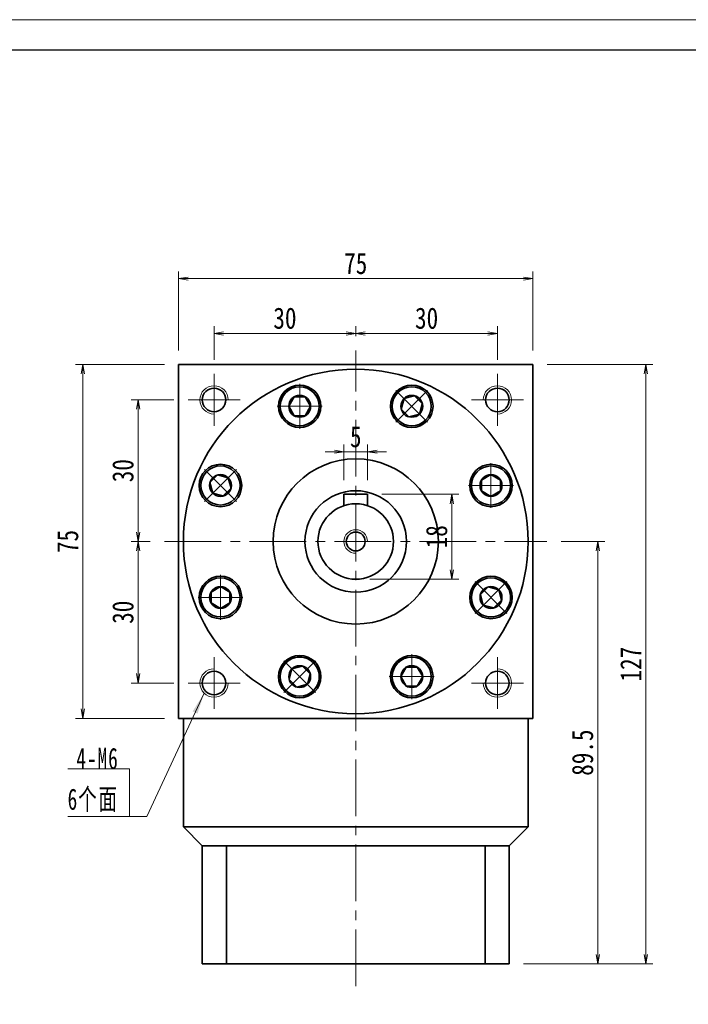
# Model space of a CAD drawing. Header units: millimetres. Extents: x -3 to 561, y 0 to 385.
# Tile 3 of 3: x 278 to 419, y 176 to 385. Entities that reach past the tile are written whole.
import ezdxf

# ---------------------------------------------------------------- set-up
doc = ezdxf.new("R2010")
doc.units = ezdxf.units.MM
doc.linetypes.add('点画线', pattern=[18, 12, -2, 2, -2])
for name, color, linetype, lineweight in [('中心线层', 1, '点画线', 18), ('图框_外框线', 7, 'Continuous', 18), ('尺寸线层', 3, 'Continuous', 18), ('粗实线层', 7, 'Continuous', 35)]:
    doc.layers.add(name, color=color, linetype=linetype, lineweight=lineweight)
doc.styles.add('宋体', font='txt', dxfattribs={"width": 0.8})
doc.styles.add('标准', font='txt', dxfattribs={"width": 0.667})
doc.dimstyles.new('A水平标注$0', dxfattribs={"dimtxt": 3.5, "dimasz": 2, "dimexe": 1.5, "dimexo": 3, "dimgap": 1.1, "dimtad": 1, "dimtoh": 1, "dimdec": 4, "dimdsep": 46, "dimtxsty": '宋体', "dimblk": 'OPEN', "dimcen": 3, "dimclrd": 3, "dimclre": 3, "dimclrt": 6, "dimadec": 0, "dimazin": 0, "dimtm": 1e-09, "dimtfac": 1, "dimtdec": 4, "dimtix": 1, "dimtmove": 0, "dimatfit": 3, "dimldrblk": 'OPEN', "dimfxl": 0, "dimlwd": 13, "dimlwe": 13, "dimarcsym": 0})

# ---------------------------------------------------------------- blocks, each defined once
blk = doc.blocks.new('_Open')
at = {"color": 0, "linetype": 'ByBlock', "lineweight": -2}
for p, q in [((-1, 0.17), (0, 0)), ((-1, -0.17), (0, 0)), ((0, 0), (-1, 0))]:
    blk.add_line(p, q, dxfattribs=at)
blk = doc.blocks.new('*D20')
at = {"layer": 'Defpoints', "color": 0}
for p in [(318.7, 318.48), (348.7, 314.89), (318.7, 309.89)]:
    blk.add_point(p, dxfattribs=at)
at = {"layer": '尺寸线层', "color": 3, "lineweight": 13}
for p, q in [((318.7, 312.89), (318.7, 319.98)), ((348.7, 317.89), (348.7, 319.98)), ((346.7, 318.48), (320.7, 318.48))]:
    blk.add_line(p, q, dxfattribs=at)
at = {"layer": '尺寸线层', "color": 3, "lineweight": 13, "xscale": 2, "yscale": 2, "zscale": 2, "rotation": 180}
blk.add_blockref('_Open', (318.7, 318.48), dxfattribs=at)
at = {"layer": '尺寸线层', "color": 3, "lineweight": 13, "xscale": 2, "yscale": 2, "zscale": 2}
blk.add_blockref('_Open', (348.7, 318.48), dxfattribs=at)
at = {"layer": '尺寸线层', "color": 6, "insert": (333.7, 321.68), "char_height": 4.5, "attachment_point": 5, "style": '宋体'}
blk.add_mtext('30', dxfattribs=at)
blk = doc.blocks.new('*D21')
at = {"layer": 'Defpoints', "color": 0}
for p in [(378.7, 318.48), (348.7, 314.89), (378.7, 309.89)]:
    blk.add_point(p, dxfattribs=at)
at = {"layer": '尺寸线层', "color": 3, "lineweight": 13}
for p, q in [((348.7, 317.89), (348.7, 319.98)), ((378.7, 312.89), (378.7, 319.98)), ((350.7, 318.48), (376.7, 318.48))]:
    blk.add_line(p, q, dxfattribs=at)
at = {"layer": '尺寸线层', "color": 3, "lineweight": 13, "xscale": 2, "yscale": 2, "zscale": 2, "rotation": 180}
blk.add_blockref('_Open', (348.7, 318.48), dxfattribs=at)
at = {"layer": '尺寸线层', "color": 3, "lineweight": 13, "xscale": 2, "yscale": 2, "zscale": 2}
blk.add_blockref('_Open', (378.7, 318.48), dxfattribs=at)
at = {"layer": '尺寸线层', "color": 6, "insert": (363.7, 321.68), "char_height": 4.5, "attachment_point": 5, "style": '宋体'}
blk.add_mtext('30', dxfattribs=at)
blk = doc.blocks.new('*D22')
at = {"layer": 'Defpoints', "color": 0}
for p in [(311.2, 330.09), (311.2, 311.89), (386.2, 311.89)]:
    blk.add_point(p, dxfattribs=at)
at = {"layer": '尺寸线层', "color": 3, "lineweight": 13}
for p, q in [((311.2, 314.89), (311.2, 331.59)), ((384.2, 330.09), (313.2, 330.09)), ((386.2, 314.89), (386.2, 331.59))]:
    blk.add_line(p, q, dxfattribs=at)
at = {"layer": '尺寸线层', "color": 3, "lineweight": 13, "xscale": 2, "yscale": 2, "zscale": 2, "rotation": 180}
blk.add_blockref('_Open', (311.2, 330.09), dxfattribs=at)
at = {"layer": '尺寸线层', "color": 3, "lineweight": 13, "xscale": 2, "yscale": 2, "zscale": 2}
blk.add_blockref('_Open', (386.2, 330.09), dxfattribs=at)
at = {"layer": '尺寸线层', "color": 6, "insert": (348.7, 333.27), "char_height": 4.5, "attachment_point": 5, "style": '宋体'}
blk.add_mtext('75', dxfattribs=at)
blk = doc.blocks.new('*D23')
at = {"layer": 'Defpoints', "color": 0}
for p in [(311.2, 311.89), (290.89, 236.89), (311.2, 236.89)]:
    blk.add_point(p, dxfattribs=at)
at = {"layer": '尺寸线层', "color": 3, "lineweight": 13}
for p, q in [((308.2, 311.89), (289.39, 311.89)), ((290.89, 309.89), (290.89, 238.89)), ((308.2, 236.89), (289.39, 236.89))]:
    blk.add_line(p, q, dxfattribs=at)
at = {"layer": '尺寸线层', "color": 3, "lineweight": 13, "xscale": 2, "yscale": 2, "zscale": 2}
for p, rotation in [((290.89, 311.89), 90), ((290.89, 236.89), 270)]:
    blk.add_blockref('_Open', p, dxfattribs=dict(at, rotation=rotation))
at = {"layer": '尺寸线层', "color": 6, "insert": (287.72, 274.39), "char_height": 4.5, "attachment_point": 5, "rotation": 90, "style": '宋体'}
blk.add_mtext('75', dxfattribs=at)
blk = doc.blocks.new('*D24')
at = {"layer": 'Defpoints', "color": 0}
for p in [(313.2, 304.39), (302.62, 274.39), (308.2, 274.39)]:
    blk.add_point(p, dxfattribs=at)
at = {"layer": '尺寸线层', "color": 3, "lineweight": 13}
for p, q in [((310.2, 304.39), (301.12, 304.39)), ((302.62, 302.39), (302.62, 276.39)), ((305.2, 274.39), (301.12, 274.39))]:
    blk.add_line(p, q, dxfattribs=at)
at = {"layer": '尺寸线层', "color": 3, "lineweight": 13, "xscale": 2, "yscale": 2, "zscale": 2}
for p, rotation in [((302.62, 304.39), 90), ((302.62, 274.39), 270)]:
    blk.add_blockref('_Open', p, dxfattribs=dict(at, rotation=rotation))
at = {"layer": '尺寸线层', "color": 6, "insert": (299.42, 289.39), "char_height": 4.5, "attachment_point": 5, "rotation": 90, "style": '宋体'}
blk.add_mtext('30', dxfattribs=at)
blk = doc.blocks.new('*D25')
at = {"layer": 'Defpoints', "color": 0}
for p in [(308.2, 274.39), (302.62, 244.39), (313.2, 244.39)]:
    blk.add_point(p, dxfattribs=at)
at = {"layer": '尺寸线层', "color": 3, "lineweight": 13}
for p, q in [((305.2, 274.39), (301.12, 274.39)), ((302.62, 272.39), (302.62, 246.39)), ((310.2, 244.39), (301.12, 244.39))]:
    blk.add_line(p, q, dxfattribs=at)
at = {"layer": '尺寸线层', "color": 3, "lineweight": 13, "xscale": 2, "yscale": 2, "zscale": 2}
for p, rotation in [((302.62, 274.39), 90), ((302.62, 244.39), 270)]:
    blk.add_blockref('_Open', p, dxfattribs=dict(at, rotation=rotation))
at = {"layer": '尺寸线层', "color": 6, "insert": (299.42, 259.39), "char_height": 4.5, "attachment_point": 5, "rotation": 90, "style": '宋体'}
blk.add_mtext('30', dxfattribs=at)
blk = doc.blocks.new('*X5')
at = {"layer": '尺寸线层', "linetype": 'Continuous'}
blk.add_hatch(color=0, dxfattribs=at).paths.add_polyline_path([(15.81, 26.08), (14.42, 21.77), (13.4, 22.24)], flags=0)
at = {"layer": '尺寸线层', "color": 0, "linetype": 'Continuous'}
blk.add_line((15.81, 26.08), (3.67, 0), dxfattribs=at)
at = {"layer": '尺寸线层', "color": 0}
for p, q in [((0, 10.09), (-13.03, 10.09)), ((0, 0), (0, 10.09)), ((0, 0), (-13.03, 0)), ((3.67, 0), (0, 0))]:
    blk.add_line(p, q, dxfattribs=at)
at = {"layer": '尺寸线层', "color": 0, "insert": (-2.25, 0.9), "char_height": 4.5, "width": 20.0078, "attachment_point": 9, "line_spacing_factor": 1.15057, "style": '标准'}
blk.add_mtext('\\T1.1;4-M6\\P6个面', dxfattribs=at)
blk = doc.blocks.new('*X6')
at = {"layer": '中心线层', "linetype": '点画线', "lineweight": 18}
for p, q in [((0, -4.76), (0, 4.76)), ((-4.76, 0), (4.76, 0))]:
    blk.add_line(p, q, dxfattribs=at)
at = {"layer": '粗实线层'}
for p, q in [((-2.31, 0), (-1.15, 2)), ((-2.31, 0), (-1.15, -2)), ((-1.15, 2), (1.15, 2)), ((2.31, 0), (1.15, 2)), ((2.31, 0), (1.15, 2)), ((2.31, 0), (1.15, -2)), ((-1.15, -2), (1.15, -2))]:
    blk.add_line(p, q, dxfattribs=at)
blk.add_circle((0, 0), 2.31, dxfattribs=at)
for start, end in [(0, 180), (180, 360)]:
    blk.add_arc((0, 0), 4.14, start, end, dxfattribs=at)
blk = doc.blocks.new('*D26')
at = {"layer": 'Defpoints', "color": 0}
for p in [(389.2, 274.39), (381.2, 184.89), (399.95, 184.89)]:
    blk.add_point(p, dxfattribs=at)
at = {"layer": '尺寸线层', "color": 3, "lineweight": 13}
for p, q in [((392.2, 274.39), (401.45, 274.39)), ((399.95, 272.39), (399.95, 186.89)), ((384.2, 184.89), (401.45, 184.89))]:
    blk.add_line(p, q, dxfattribs=at)
at = {"layer": '尺寸线层', "color": 3, "lineweight": 13, "xscale": 2, "yscale": 2, "zscale": 2}
for p, rotation in [((399.95, 274.39), 90), ((399.95, 184.89), 270)]:
    blk.add_blockref('_Open', p, dxfattribs=dict(at, rotation=rotation))
at = {"layer": '尺寸线层', "color": 6, "insert": (396.75, 229.64), "char_height": 4.5, "attachment_point": 5, "rotation": 90, "style": '宋体'}
blk.add_mtext('89.5', dxfattribs=at)
blk = doc.blocks.new('*D27')
at = {"layer": 'Defpoints', "color": 0}
for p in [(386.2, 311.89), (381.2, 184.89), (410.14, 184.89)]:
    blk.add_point(p, dxfattribs=at)
at = {"layer": '尺寸线层', "color": 3, "lineweight": 13}
for p, q in [((389.2, 311.89), (411.64, 311.89)), ((410.14, 309.89), (410.14, 186.89)), ((384.2, 184.89), (411.64, 184.89))]:
    blk.add_line(p, q, dxfattribs=at)
at = {"layer": '尺寸线层', "color": 3, "lineweight": 13, "xscale": 2, "yscale": 2, "zscale": 2}
for p, rotation in [((410.14, 311.89), 90), ((410.14, 184.89), 270)]:
    blk.add_blockref('_Open', p, dxfattribs=dict(at, rotation=rotation))
at = {"layer": '尺寸线层', "color": 6, "insert": (406.95, 248.39), "char_height": 4.5, "attachment_point": 5, "rotation": 90, "style": '宋体'}
blk.add_mtext('127', dxfattribs=at)
blk = doc.blocks.new('*D28')
at = {"layer": 'Defpoints', "color": 0}
for p in [(351.2, 284.39), (348.7, 266.39), (369.04, 266.39)]:
    blk.add_point(p, dxfattribs=at)
at = {"layer": '尺寸线层', "color": 3, "lineweight": 13}
for p, q in [((354.2, 284.39), (370.54, 284.39)), ((369.04, 282.39), (369.04, 268.39)), ((351.7, 266.39), (370.54, 266.39))]:
    blk.add_line(p, q, dxfattribs=at)
at = {"layer": '尺寸线层', "color": 3, "lineweight": 13, "xscale": 2, "yscale": 2, "zscale": 2}
for p, rotation in [((369.04, 284.39), 90), ((369.04, 266.39), 270)]:
    blk.add_blockref('_Open', p, dxfattribs=dict(at, rotation=rotation))
at = {"layer": '尺寸线层', "color": 6, "insert": (365.84, 275.39), "char_height": 4.5, "attachment_point": 5, "rotation": 90, "style": '宋体'}
blk.add_mtext('18', dxfattribs=at)
blk = doc.blocks.new('*D29')
at = {"layer": 'Defpoints', "color": 0}
for p in [(346.2, 293.41), (346.2, 284.39), (351.2, 284.39)]:
    blk.add_point(p, dxfattribs=at)
at = {"layer": '尺寸线层', "color": 3, "lineweight": 13}
for p, q in [((346.2, 287.39), (346.2, 294.91)), ((351.2, 287.39), (351.2, 294.91)), ((344.2, 293.41), (342.2, 293.41)), ((351.2, 293.41), (346.2, 293.41)), ((353.2, 293.41), (355.2, 293.41))]:
    blk.add_line(p, q, dxfattribs=at)
at = {"layer": '尺寸线层', "color": 3, "lineweight": 13, "xscale": 2, "yscale": 2, "zscale": 2}
blk.add_blockref('_Open', (346.2, 293.41), dxfattribs=at)
at = {"layer": '尺寸线层', "color": 3, "lineweight": 13, "xscale": 2, "yscale": 2, "zscale": 2, "rotation": 180}
blk.add_blockref('_Open', (351.2, 293.41), dxfattribs=at)
at = {"layer": '尺寸线层', "color": 6, "insert": (348.7, 296.58), "char_height": 4.5, "attachment_point": 5, "style": '宋体'}
blk.add_mtext('5', dxfattribs=at)

msp = doc.modelspace()

# ---------------------------------------------------------------- linework, layer by layer
at = {"layer": '中心线层'}
for p, q in [((348.69693, 180.16018), (348.69693, 314.88962)), ((318.69693, 298.88962), (318.69693, 309.88962)), ((378.69693, 309.88962), (378.69693, 298.88962)), ((313.19693, 304.38962), (324.19693, 304.38962)), ((373.19693, 304.38962), (384.19693, 304.38962)), ((308.19693, 274.38962), (389.19693, 274.38962)), ((318.69693, 238.88962), (318.69693, 249.88962)), ((378.69693, 249.88962), (378.69693, 238.88962)), ((324.19693, 244.38962), (313.19693, 244.38962)), ((384.19693, 244.38962), (373.19693, 244.38962))]:
    msp.add_line(p, q, dxfattribs=at)
at = {"layer": '粗实线层'}
for p, q in [((311.19693, 311.88962), (386.19693, 311.88962)), ((311.19693, 310.98962), (311.19693, 311.88962)), ((311.19693, 311.88962), (311.19693, 236.88962)), ((386.19693, 311.88962), (386.19693, 236.88962)), ((351.19693, 284.38962), (346.19693, 284.38962)), ((346.19693, 284.38962), (346.19693, 281.98896)), ((351.19693, 284.38962), (351.19693, 281.98896)), ((311.19693, 236.88962), (386.19693, 236.88962)), ((312.19693, 213.88962), (312.19693, 236.88962)), ((385.19693, 213.88962), (385.19693, 236.88962)), ((312.19693, 213.88962), (385.19693, 213.88962)), ((316.19693, 209.88962), (312.19693, 213.88962)), ((381.19693, 209.88962), (385.19693, 213.88962)), ((316.19693, 209.88962), (316.19693, 184.88962)), ((381.19693, 209.88962), (316.19693, 209.88962)), ((321.3108, 184.88962), (321.3108, 209.88962)), ((376.08305, 184.88962), (376.08305, 209.88962)), ((381.19693, 184.88962), (381.19693, 209.88962)), ((316.19693, 184.88962), (381.19693, 184.88962))]:
    msp.add_line(p, q, dxfattribs=at)
for centre, radius in [((318.69693, 304.38962), 2.5), ((336.83374, 303.02988), 4.5), ((360.56011, 303.02988), 4.5), ((378.69693, 304.38962), 2.5), ((320.05666, 286.2528), 4.5), ((348.69693, 274.38962), 17.5), ((377.33719, 286.2528), 4.5), ((348.69693, 274.38962), 10.75), ((348.69693, 274.38962), 8), ((348.69693, 274.38962), 2), ((320.05666, 262.52643), 4.5), ((377.33719, 262.52643), 4.5), ((336.83374, 245.74935), 4.5), ((360.56011, 245.74935), 4.5), ((318.69693, 244.38962), 2.5), ((378.69693, 244.38962), 2.5)]:
    msp.add_circle(centre, radius, dxfattribs=at)
at = {"layer": '粗实线层', "lineweight": 18}
for centre, radius, start, end in [((318.69693, 304.38962), 3, 360, 270), ((378.69693, 304.38962), 3, 270, 180), ((348.69693, 274.38962), 2.5, 0, 270), ((318.69693, 244.38962), 3, 90, 360), ((378.69693, 244.38962), 3, 180, 90)]:
    msp.add_arc(centre, radius, start, end, dxfattribs=at)

# ---------------------------------------------------------------- block references
at = {"layer": '尺寸线层'}
msp.add_blockref('*X5', (300.76775, 216.14335), dxfattribs=at)

# ---------------------------------------------------------------- dimensions: what is measured, and where the dimension line sits
for base, p1, p2, picture, middle in [((311.19693, 330.09215), (386.19693, 311.88962), (311.19693, 311.88962), '*D22', (348.69693, 333.26674)), ((318.69693, 318.48224), (348.69693, 314.88962), (318.69693, 309.88962), '*D20', (333.69693, 321.68196)), ((378.69693, 318.48224), (348.69693, 314.88962), (378.69693, 309.88962), '*D21', (363.69693, 321.68196)), ((346.19693, 293.40784), (351.19693, 284.38962), (346.19693, 284.38962), '*D29', (348.69693, 296.58242))]:
    dim = msp.add_linear_dim(base=base, p1=p1, p2=p2, dimstyle='A水平标注$0', override={"dimtxt": 4.5, "dimgap": 1, "dimblk": 'Open', "dimtfill": 1, "dimtfillclr": 256}, dxfattribs=at)
    dim.commit()
    dim.dimension.update_dxf_attribs({"geometry": picture, "text_midpoint": middle})
for base, p1, p2, picture, middle in [((290.89045, 236.88962), (311.19693, 311.88962), (311.19693, 236.88962), '*D23', (287.71587, 274.38962)), ((302.62454, 274.38962), (313.19693, 304.38962), (308.19693, 274.38962), '*D24', (299.42482, 289.38962)), ((369.03836, 266.38962), (351.19693, 284.38962), (348.69693, 266.38962), '*D28', (365.83864, 275.38962)), ((302.62454, 244.38962), (308.19693, 274.38962), (313.19693, 244.38962), '*D25', (299.42482, 259.38962))]:
    dim = msp.add_linear_dim(base=base, p1=p1, p2=p2, angle=270, dimstyle='A水平标注$0', override={"dimtxt": 4.5, "dimgap": 1, "dimblk": 'Open', "dimtfill": 1, "dimtfillclr": 256}, dxfattribs=at)
    dim.commit()
    dim.dimension.update_dxf_attribs({"geometry": picture, "text_midpoint": middle})

# ---------------------------------------------------------------- next in the draw order: wipeouts: each hides what was drawn before it
for points in [[(340.97374, 303.02988), (340.97367, 303.05414), (340.97345, 303.07841), (340.9731, 303.10267), (340.9726, 303.12692), (340.97196, 303.15118), (340.97118, 303.17543), (340.97026, 303.19968), (340.96919, 303.22392), (340.96798, 303.24815), (340.96663, 303.27237), (340.96514, 303.29659), (340.9635, 303.3208), (340.96173, 303.345), (340.95981, 303.36918), (340.95775, 303.39336), (340.95555, 303.41752), (340.95321, 303.44167), (340.95072, 303.46581), (340.9481, 303.48993), (340.94533, 303.51403), (340.94242, 303.53812), (340.93937, 303.56219), (340.93618, 303.58625), (340.93285, 303.61028), (340.92938, 303.63429), (340.92577, 303.65828), (340.92202, 303.68226), (340.91812, 303.7062), (340.91409, 303.73013), (340.90991, 303.75403), (340.90991, 303.75403), (340.87185, 303.94272), (340.82505, 304.12943), (340.76963, 304.31377), (340.7057, 304.49533), (340.63339, 304.67373), (340.55288, 304.84857), (340.46432, 305.01948), (340.36791, 305.18608), (340.26387, 305.34803), (340.15241, 305.50497), (340.03377, 305.65655), (339.90822, 305.80246), (339.77602, 305.94237), (339.63746, 306.07599), (339.49284, 306.20302), (339.34247, 306.32319), (339.18668, 306.43624), (339.0258, 306.54193), (338.86018, 306.64003), (338.69018, 306.73032), (338.51617, 306.81261), (338.33852, 306.88672), (338.15762, 306.9525), (337.97385, 307.0098), (337.78762, 307.05849), (337.59933, 307.09848), (337.40939, 307.12967), (337.2182, 307.15199), (337.02618, 307.16541), (336.83374, 307.16988), (336.83374, 307.16988), (336.6413, 307.16541), (336.44928, 307.15199), (336.25809, 307.12967), (336.06814, 307.09848), (335.87985, 307.05849), (335.69362, 307.0098), (335.50986, 306.9525), (335.32896, 306.88672), (335.15131, 306.81261), (334.9773, 306.73032), (334.8073, 306.64003), (334.64168, 306.54193), (334.4808, 306.43624), (334.32501, 306.32319), (334.17464, 306.20302), (334.03002, 306.07599), (333.89146, 305.94237), (333.75926, 305.80246), (333.63371, 305.65655), (333.51507, 305.50497), (333.40361, 305.34803), (333.29956, 305.18608), (333.20316, 305.01948), (333.1146, 304.84857), (333.03409, 304.67373), (332.96178, 304.49533), (332.89785, 304.31377), (332.84243, 304.12943), (332.79563, 303.94272), (332.75756, 303.75403), (332.75756, 303.75403), (332.75339, 303.73013), (332.74936, 303.7062), (332.74546, 303.68226), (332.74171, 303.65828), (332.7381, 303.63429), (332.73462, 303.61028), (332.73129, 303.58625), (332.7281, 303.56219), (332.72505, 303.53812), (332.72215, 303.51403), (332.71938, 303.48993), (332.71675, 303.46581), (332.71427, 303.44167), (332.71193, 303.41752), (332.70973, 303.39336), (332.70767, 303.36918), (332.70575, 303.345), (332.70397, 303.3208), (332.70234, 303.29659), (332.70085, 303.27237), (332.6995, 303.24815), (332.69829, 303.22392), (332.69722, 303.19968), (332.6963, 303.17543), (332.69552, 303.15118), (332.69488, 303.12692), (332.69438, 303.10267), (332.69402, 303.07841), (332.69381, 303.05414), (332.69374, 303.02988), (332.69374, 303.02988), (332.69941, 302.81321), (332.71642, 302.59713), (332.74471, 302.38224), (332.78421, 302.16913), (332.83481, 301.95837), (332.89637, 301.75055), (332.96872, 301.54624), (333.05166, 301.34599), (333.14497, 301.15036), (333.24839, 300.95988), (333.36164, 300.77508), (333.48441, 300.59645), (333.61635, 300.42449), (333.75712, 300.25968), (333.90632, 300.10246), (334.06354, 299.95326), (334.22835, 299.8125), (334.40031, 299.68055), (334.57893, 299.55779), (334.76374, 299.44454), (334.95422, 299.34111), (335.14985, 299.2478), (335.3501, 299.16486), (335.55441, 299.09251), (335.76223, 299.03095), (335.97298, 298.98035), (336.1861, 298.94085), (336.40099, 298.91256), (336.61707, 298.89555), (336.83374, 298.88988), (336.83374, 298.88988), (337.05041, 298.89555), (337.26649, 298.91256), (337.48138, 298.94085), (337.69449, 298.98035), (337.90525, 299.03095), (338.11307, 299.09251), (338.31738, 299.16486), (338.51763, 299.2478), (338.71326, 299.34111), (338.90374, 299.44454), (339.08854, 299.55779), (339.26717, 299.68055), (339.43913, 299.8125), (339.60394, 299.95326), (339.76116, 300.10246), (339.91036, 300.25968), (340.05112, 300.42449), (340.18307, 300.59645), (340.30584, 300.77508), (340.41908, 300.95988), (340.52251, 301.15036), (340.61582, 301.34599), (340.69876, 301.54624), (340.77111, 301.75055), (340.83267, 301.95837), (340.88327, 302.16913), (340.92277, 302.38224), (340.95106, 302.59713), (340.96807, 302.81321)], [(363.48753, 300.10246), (363.50464, 300.11967), (363.52165, 300.13697), (363.53855, 300.15438), (363.55535, 300.17188), (363.57205, 300.18949), (363.58864, 300.20719), (363.60513, 300.22499), (363.62152, 300.24288), (363.6378, 300.26087), (363.65398, 300.27895), (363.67005, 300.29713), (363.68601, 300.31541), (363.70186, 300.33377), (363.71761, 300.35223), (363.73325, 300.37078), (363.74878, 300.38942), (363.7642, 300.40816), (363.77951, 300.42698), (363.79471, 300.44589), (363.80979, 300.46489), (363.82477, 300.48398), (363.83964, 300.50316), (363.85439, 300.52242), (363.86903, 300.54177), (363.88355, 300.56121), (363.89796, 300.58073), (363.91226, 300.60033), (363.92644, 300.62002), (363.94051, 300.63979), (363.95445, 300.65964), (363.95445, 300.65964), (364.06096, 300.81998), (364.1599, 300.9851), (364.25105, 301.15463), (364.33423, 301.32823), (364.40925, 301.5055), (364.47594, 301.68606), (364.53418, 301.86953), (364.58382, 302.05551), (364.62476, 302.24359), (364.65691, 302.43338), (364.68021, 302.62445), (364.6946, 302.8164), (364.70006, 303.00881), (364.69656, 303.20127), (364.68412, 303.39336), (364.66277, 303.58466), (364.63255, 303.77476), (364.59352, 303.96326), (364.54578, 304.14973), (364.48942, 304.33378), (364.42456, 304.51502), (364.35135, 304.69304), (364.26995, 304.86747), (364.18052, 305.03792), (364.08327, 305.20404), (363.9784, 305.36545), (363.86614, 305.52182), (363.74674, 305.6728), (363.62044, 305.81807), (363.48753, 305.9573), (363.48753, 305.9573), (363.3483, 306.09021), (363.20303, 306.21651), (363.05205, 306.33591), (362.89569, 306.44817), (362.73427, 306.55304), (362.56816, 306.65029), (362.3977, 306.73972), (362.22327, 306.82112), (362.04525, 306.89433), (361.86401, 306.95919), (361.67996, 307.01555), (361.49349, 307.06329), (361.30499, 307.10232), (361.11489, 307.13254), (360.92359, 307.15389), (360.7315, 307.16633), (360.53905, 307.16983), (360.34663, 307.16437), (360.15468, 307.14998), (359.96361, 307.12668), (359.77382, 307.09453), (359.58574, 307.05359), (359.39976, 307.00395), (359.21629, 306.94571), (359.03573, 306.87902), (358.85846, 306.804), (358.68487, 306.72082), (358.51533, 306.62967), (358.35021, 306.53073), (358.18987, 306.42422), (358.18987, 306.42422), (358.17002, 306.41027), (358.15025, 306.39621), (358.13056, 306.38203), (358.11096, 306.36773), (358.09144, 306.35332), (358.072, 306.3388), (358.05265, 306.32416), (358.03339, 306.30941), (358.01421, 306.29454), (357.99512, 306.27956), (357.97612, 306.26448), (357.95721, 306.24928), (357.93839, 306.23397), (357.91965, 306.21855), (357.90101, 306.20302), (357.88246, 306.18738), (357.864, 306.17163), (357.84564, 306.15578), (357.82736, 306.13981), (357.80918, 306.12375), (357.7911, 306.10757), (357.77311, 306.09129), (357.75522, 306.0749), (357.73742, 306.05841), (357.71972, 306.04182), (357.70211, 306.02512), (357.68461, 306.00832), (357.6672, 305.99141), (357.6499, 305.97441), (357.63269, 305.9573), (357.63269, 305.9573), (357.48349, 305.80008), (357.34273, 305.63527), (357.21078, 305.46331), (357.08802, 305.28469), (356.97477, 305.09988), (356.87134, 304.9094), (356.77803, 304.71377), (356.69509, 304.51352), (356.62274, 304.30921), (356.56118, 304.10139), (356.51058, 303.89064), (356.47108, 303.67752), (356.44279, 303.46263), (356.42579, 303.24655), (356.42011, 303.02988), (356.42579, 302.81321), (356.44279, 302.59713), (356.47108, 302.38224), (356.51058, 302.16913), (356.56118, 301.95837), (356.62274, 301.75055), (356.69509, 301.54624), (356.77803, 301.34599), (356.87134, 301.15036), (356.97477, 300.95988), (357.08802, 300.77508), (357.21078, 300.59645), (357.34273, 300.42449), (357.48349, 300.25968), (357.63269, 300.10246), (357.63269, 300.10246), (357.78991, 299.95326), (357.95473, 299.8125), (358.12668, 299.68055), (358.30531, 299.55779), (358.49011, 299.44454), (358.68059, 299.34111), (358.87622, 299.2478), (359.07647, 299.16486), (359.28078, 299.09251), (359.4886, 299.03095), (359.69936, 298.98035), (359.91247, 298.94085), (360.12736, 298.91256), (360.34344, 298.89555), (360.56011, 298.88988), (360.77678, 298.89555), (360.99286, 298.91256), (361.20775, 298.94085), (361.42087, 298.98035), (361.63162, 299.03095), (361.83944, 299.09251), (362.04376, 299.16486), (362.244, 299.2478), (362.43963, 299.34111), (362.63011, 299.44454), (362.81492, 299.55779), (362.99354, 299.68055), (363.1655, 299.8125), (363.33031, 299.95326)], [(322.98408, 289.18022), (322.96688, 289.19733), (322.94957, 289.21434), (322.93216, 289.23124), (322.91466, 289.24804), (322.89705, 289.26474), (322.87935, 289.28133), (322.86156, 289.29782), (322.84366, 289.31421), (322.82567, 289.33049), (322.80759, 289.34667), (322.78941, 289.36274), (322.77114, 289.3787), (322.75277, 289.39455), (322.73431, 289.4103), (322.71576, 289.42594), (322.69712, 289.44147), (322.67838, 289.45689), (322.65956, 289.4722), (322.64065, 289.4874), (322.62165, 289.50248), (322.60256, 289.51746), (322.58338, 289.53233), (322.56412, 289.54708), (322.54477, 289.56172), (322.52533, 289.57624), (322.50581, 289.59065), (322.48621, 289.60495), (322.46652, 289.61913), (322.44675, 289.6332), (322.4269, 289.64714), (322.4269, 289.64714), (322.26656, 289.75365), (322.10144, 289.85259), (321.93191, 289.94374), (321.75832, 290.02692), (321.58105, 290.10194), (321.40048, 290.16863), (321.21701, 290.22687), (321.03103, 290.27651), (320.84295, 290.31745), (320.65316, 290.3496), (320.46209, 290.3729), (320.27014, 290.38729), (320.07773, 290.39275), (319.88527, 290.38925), (319.69318, 290.37682), (319.50188, 290.35546), (319.31178, 290.32524), (319.12329, 290.28621), (318.93681, 290.23847), (318.75276, 290.18211), (318.57152, 290.11725), (318.3935, 290.04404), (318.21907, 289.96264), (318.04862, 289.87321), (317.8825, 289.77596), (317.72109, 289.67109), (317.56472, 289.55883), (317.41374, 289.43943), (317.26848, 289.31313), (317.12924, 289.18022), (317.12924, 289.18022), (316.99633, 289.04099), (316.87003, 288.89572), (316.75063, 288.74474), (316.63837, 288.58838), (316.5335, 288.42696), (316.43625, 288.26085), (316.34683, 288.09039), (316.26542, 287.91596), (316.19221, 287.73794), (316.12735, 287.5567), (316.07099, 287.37265), (316.02325, 287.18618), (315.98422, 286.99768), (315.954, 286.80758), (315.93265, 286.61628), (315.92021, 286.42419), (315.91671, 286.23174), (315.92217, 286.03932), (315.93656, 285.84737), (315.95986, 285.6563), (315.99201, 285.46651), (316.03296, 285.27843), (316.0826, 285.09245), (316.14083, 284.90898), (316.20752, 284.72842), (316.28254, 284.55115), (316.36572, 284.37756), (316.45687, 284.20802), (316.55581, 284.0429), (316.66232, 283.88256), (316.66232, 283.88256), (316.67627, 283.86271), (316.69033, 283.84294), (316.70451, 283.82325), (316.71881, 283.80365), (316.73322, 283.78413), (316.74775, 283.76469), (316.76238, 283.74534), (316.77714, 283.72608), (316.792, 283.7069), (316.80698, 283.68781), (316.82207, 283.66881), (316.83726, 283.6499), (316.85257, 283.63108), (316.86799, 283.61234), (316.88352, 283.5937), (316.89916, 283.57515), (316.91491, 283.55669), (316.93076, 283.53833), (316.94673, 283.52005), (316.9628, 283.50187), (316.97897, 283.48379), (316.99525, 283.4658), (317.01164, 283.44791), (317.02813, 283.43011), (317.04472, 283.41241), (317.06142, 283.3948), (317.07822, 283.3773), (317.09513, 283.35989), (317.11213, 283.34259), (317.12924, 283.32538), (317.12924, 283.32538), (317.28646, 283.17618), (317.45127, 283.03542), (317.62323, 282.90347), (317.80185, 282.78071), (317.98666, 282.66746), (318.17714, 282.56404), (318.37277, 282.47072), (318.57302, 282.38778), (318.77733, 282.31543), (318.98515, 282.25387), (319.19591, 282.20327), (319.40902, 282.16377), (319.62391, 282.13548), (319.83999, 282.11848), (320.05666, 282.1128), (320.27333, 282.11848), (320.48941, 282.13548), (320.7043, 282.16377), (320.91741, 282.20327), (321.12817, 282.25387), (321.33599, 282.31543), (321.5403, 282.38778), (321.74055, 282.47072), (321.93618, 282.56404), (322.12666, 282.66746), (322.31147, 282.78071), (322.49009, 282.90347), (322.66205, 283.03542), (322.82686, 283.17618), (322.98408, 283.32538), (322.98408, 283.32538), (323.13328, 283.4826), (323.27404, 283.64742), (323.40599, 283.81937), (323.52876, 283.998), (323.64201, 284.1828), (323.74543, 284.37328), (323.83874, 284.56891), (323.92168, 284.76916), (323.99403, 284.97347), (324.05559, 285.18129), (324.10619, 285.39205), (324.14569, 285.60516), (324.17398, 285.82005), (324.19099, 286.03613), (324.19666, 286.2528), (324.19099, 286.46947), (324.17398, 286.68555), (324.14569, 286.90044), (324.10619, 287.11356), (324.05559, 287.32431), (323.99403, 287.53213), (323.92168, 287.73645), (323.83874, 287.93669), (323.74543, 288.13232), (323.64201, 288.3228), (323.52876, 288.50761), (323.40599, 288.68623), (323.27404, 288.85819), (323.13328, 289.023)], [(377.33719, 282.1128), (377.36145, 282.11287), (377.38572, 282.11309), (377.40998, 282.11344), (377.43423, 282.11394), (377.45849, 282.11458), (377.48274, 282.11536), (377.50699, 282.11629), (377.53122, 282.11735), (377.55546, 282.11856), (377.57968, 282.11991), (377.6039, 282.1214), (377.62811, 282.12304), (377.65231, 282.12481), (377.67649, 282.12673), (377.70067, 282.12879), (377.72483, 282.13099), (377.74898, 282.13333), (377.77312, 282.13582), (377.79724, 282.13844), (377.82134, 282.14121), (377.84543, 282.14412), (377.8695, 282.14717), (377.89355, 282.15036), (377.91759, 282.15369), (377.9416, 282.15716), (377.96559, 282.16077), (377.98957, 282.16453), (378.01351, 282.16842), (378.03744, 282.17245), (378.06134, 282.17663), (378.06134, 282.17663), (378.25003, 282.21469), (378.43674, 282.26149), (378.62108, 282.31691), (378.80264, 282.38085), (378.98104, 282.45315), (379.15588, 282.53367), (379.32679, 282.62222), (379.49339, 282.71863), (379.65534, 282.82267), (379.81228, 282.93413), (379.96386, 283.05277), (380.10977, 283.17832), (380.24968, 283.31052), (380.3833, 283.44908), (380.51033, 283.5937), (380.6305, 283.74407), (380.74355, 283.89986), (380.84924, 284.06074), (380.94734, 284.22636), (381.03763, 284.39636), (381.11992, 284.57037), (381.19403, 284.74802), (381.25981, 284.92892), (381.31711, 285.11269), (381.3658, 285.29892), (381.40579, 285.48721), (381.43697, 285.67715), (381.4593, 285.86834), (381.47272, 286.06036), (381.47719, 286.2528), (381.47719, 286.2528), (381.47272, 286.44524), (381.4593, 286.63726), (381.43697, 286.82845), (381.40579, 287.0184), (381.3658, 287.20669), (381.31711, 287.39292), (381.25981, 287.57668), (381.19403, 287.75758), (381.11992, 287.93523), (381.03763, 288.10924), (380.94734, 288.27924), (380.84924, 288.44486), (380.74355, 288.60574), (380.6305, 288.76153), (380.51033, 288.9119), (380.3833, 289.05652), (380.24968, 289.19508), (380.10977, 289.32728), (379.96386, 289.45283), (379.81228, 289.57147), (379.65534, 289.68293), (379.49339, 289.78698), (379.32679, 289.88338), (379.15588, 289.97194), (378.98104, 290.05246), (378.80264, 290.12476), (378.62108, 290.18869), (378.43674, 290.24412), (378.25003, 290.29091), (378.06134, 290.32898), (378.06134, 290.32898), (378.03744, 290.33315), (378.01351, 290.33719), (377.98957, 290.34108), (377.96559, 290.34483), (377.9416, 290.34844), (377.91759, 290.35192), (377.89355, 290.35525), (377.8695, 290.35844), (377.84543, 290.36149), (377.82134, 290.3644), (377.79724, 290.36716), (377.77312, 290.36979), (377.74898, 290.37227), (377.72483, 290.37461), (377.70067, 290.37682), (377.67649, 290.37887), (377.65231, 290.38079), (377.62811, 290.38257), (377.6039, 290.3842), (377.57968, 290.38569), (377.55546, 290.38704), (377.53122, 290.38825), (377.50699, 290.38932), (377.48274, 290.39024), (377.45849, 290.39102), (377.43423, 290.39166), (377.40998, 290.39216), (377.38572, 290.39252), (377.36145, 290.39273), (377.33719, 290.3928), (377.33719, 290.3928), (377.12052, 290.38713), (376.90444, 290.37012), (376.68955, 290.34183), (376.47644, 290.30233), (376.26568, 290.25174), (376.05786, 290.19018), (375.85355, 290.11783), (375.6533, 290.03488), (375.45767, 289.94157), (375.26719, 289.83815), (375.08239, 289.7249), (374.90376, 289.60213), (374.7318, 289.47019), (374.56699, 289.32942), (374.40977, 289.18022), (374.26057, 289.023), (374.11981, 288.85819), (373.98786, 288.68623), (373.86509, 288.50761), (373.75185, 288.3228), (373.64842, 288.13232), (373.55511, 287.93669), (373.47217, 287.73645), (373.39982, 287.53213), (373.33826, 287.32431), (373.28766, 287.11356), (373.24816, 286.90044), (373.21987, 286.68555), (373.20286, 286.46947), (373.19719, 286.2528), (373.19719, 286.2528), (373.20286, 286.03613), (373.21987, 285.82005), (373.24816, 285.60516), (373.28766, 285.39205), (373.33826, 285.18129), (373.39982, 284.97347), (373.47217, 284.76916), (373.55511, 284.56891), (373.64842, 284.37328), (373.75185, 284.1828), (373.86509, 283.998), (373.98786, 283.81937), (374.11981, 283.64742), (374.26057, 283.4826), (374.40977, 283.32538), (374.56699, 283.17618), (374.7318, 283.03542), (374.90376, 282.90347), (375.08239, 282.78071), (375.26719, 282.66746), (375.45767, 282.56404), (375.6533, 282.47072), (375.85355, 282.38778), (376.05786, 282.31543), (376.26568, 282.25387), (376.47644, 282.20327), (376.68955, 282.16377), (376.90444, 282.13548), (377.12052, 282.11848)], [(320.05666, 266.66643), (320.0324, 266.66636), (320.00813, 266.66614), (319.98387, 266.66579), (319.95962, 266.66529), (319.93536, 266.66465), (319.91111, 266.66387), (319.88687, 266.66295), (319.86263, 266.66188), (319.83839, 266.66067), (319.81417, 266.65932), (319.78995, 266.65783), (319.76574, 266.6562), (319.74154, 266.65442), (319.71736, 266.6525), (319.69318, 266.65044), (319.66902, 266.64824), (319.64487, 266.6459), (319.62073, 266.64341), (319.59661, 266.64079), (319.57251, 266.63802), (319.54842, 266.63511), (319.52435, 266.63206), (319.5003, 266.62887), (319.47626, 266.62554), (319.45225, 266.62207), (319.42826, 266.61846), (319.40429, 266.61471), (319.38034, 266.61081), (319.35641, 266.60678), (319.33251, 266.6026), (319.33251, 266.6026), (319.14382, 266.56454), (318.95711, 266.51774), (318.77277, 266.46232), (318.59121, 266.39839), (318.41281, 266.32608), (318.23797, 266.24557), (318.06706, 266.15701), (317.90046, 266.0606), (317.73851, 265.95656), (317.58158, 265.8451), (317.42999, 265.72646), (317.28408, 265.60091), (317.14417, 265.46871), (317.01056, 265.33015), (316.88352, 265.18553), (316.76335, 265.03516), (316.6503, 264.87937), (316.54461, 264.71849), (316.44652, 264.55287), (316.35622, 264.38287), (316.27393, 264.20886), (316.19982, 264.03121), (316.13404, 263.85031), (316.07674, 263.66654), (316.02805, 263.48031), (315.98806, 263.29202), (315.95688, 263.10208), (315.93455, 262.91089), (315.92113, 262.71887), (315.91666, 262.52643), (315.91666, 262.52643), (315.92113, 262.33399), (315.93455, 262.14197), (315.95688, 261.95078), (315.98806, 261.76083), (316.02805, 261.57254), (316.07674, 261.38632), (316.13404, 261.20255), (316.19982, 261.02165), (316.27393, 260.844), (316.35622, 260.66999), (316.44652, 260.49999), (316.54461, 260.33437), (316.6503, 260.17349), (316.76335, 260.0177), (316.88352, 259.86733), (317.01056, 259.72271), (317.14417, 259.58415), (317.28408, 259.45195), (317.42999, 259.3264), (317.58158, 259.20776), (317.73851, 259.0963), (317.90046, 258.99226), (318.06706, 258.89585), (318.23797, 258.80729), (318.41281, 258.72678), (318.59121, 258.65447), (318.77277, 258.59054), (318.95711, 258.53512), (319.14382, 258.48832), (319.33251, 258.45025), (319.33251, 258.45025), (319.35641, 258.44608), (319.38034, 258.44205), (319.40429, 258.43815), (319.42826, 258.4344), (319.45225, 258.43079), (319.47626, 258.42731), (319.5003, 258.42398), (319.52435, 258.42079), (319.54842, 258.41774), (319.57251, 258.41484), (319.59661, 258.41207), (319.62073, 258.40944), (319.64487, 258.40696), (319.66902, 258.40462), (319.69318, 258.40242), (319.71736, 258.40036), (319.74154, 258.39844), (319.76574, 258.39666), (319.78995, 258.39503), (319.81417, 258.39354), (319.83839, 258.39219), (319.86263, 258.39098), (319.88687, 258.38991), (319.91111, 258.38899), (319.93536, 258.38821), (319.95962, 258.38757), (319.98387, 258.38707), (320.00813, 258.38671), (320.0324, 258.3865), (320.05666, 258.38643), (320.05666, 258.38643), (320.27333, 258.3921), (320.48941, 258.40911), (320.7043, 258.4374), (320.91741, 258.4769), (321.12817, 258.5275), (321.33599, 258.58906), (321.5403, 258.66141), (321.74055, 258.74435), (321.93618, 258.83766), (322.12666, 258.94108), (322.31147, 259.05433), (322.49009, 259.1771), (322.66205, 259.30905), (322.82686, 259.44981), (322.98408, 259.59901), (323.13328, 259.75623), (323.27404, 259.92104), (323.40599, 260.093), (323.52876, 260.27162), (323.64201, 260.45643), (323.74543, 260.64691), (323.83874, 260.84254), (323.92168, 261.04279), (323.99403, 261.2471), (324.05559, 261.45492), (324.10619, 261.66567), (324.14569, 261.87879), (324.17398, 262.09368), (324.19099, 262.30976), (324.19666, 262.52643), (324.19666, 262.52643), (324.19099, 262.7431), (324.17398, 262.95918), (324.14569, 263.17407), (324.10619, 263.38718), (324.05559, 263.59794), (323.99403, 263.80576), (323.92168, 264.01007), (323.83874, 264.21032), (323.74543, 264.40595), (323.64201, 264.59643), (323.52876, 264.78123), (323.40599, 264.95986), (323.27404, 265.13182), (323.13328, 265.29663), (322.98408, 265.45385), (322.82686, 265.60305), (322.66205, 265.74381), (322.49009, 265.87576), (322.31147, 265.99853), (322.12666, 266.11177), (321.93618, 266.2152), (321.74055, 266.30851), (321.5403, 266.39145), (321.33599, 266.4638), (321.12817, 266.52536), (320.91741, 266.57596), (320.7043, 266.61546), (320.48941, 266.64375), (320.27333, 266.66076)], [(374.40977, 259.59901), (374.42698, 259.5819), (374.44428, 259.5649), (374.46169, 259.54799), (374.47919, 259.53119), (374.4968, 259.51449), (374.5145, 259.4979), (374.53229, 259.48141), (374.55019, 259.46502), (374.56818, 259.44874), (374.58626, 259.43257), (374.60444, 259.4165), (374.62272, 259.40053), (374.64108, 259.38468), (374.65954, 259.36893), (374.67809, 259.35329), (374.69673, 259.33776), (374.71547, 259.32234), (374.73429, 259.30703), (374.7532, 259.29183), (374.7722, 259.27675), (374.79129, 259.26177), (374.81047, 259.24691), (374.82973, 259.23215), (374.84908, 259.21751), (374.86852, 259.20299), (374.88804, 259.18858), (374.90764, 259.17428), (374.92733, 259.1601), (374.9471, 259.14604), (374.96695, 259.13209), (374.96695, 259.13209), (375.12729, 259.02558), (375.29241, 258.92664), (375.46194, 258.83549), (375.63554, 258.75231), (375.8128, 258.67729), (375.99337, 258.6106), (376.17684, 258.55237), (376.36282, 258.50272), (376.5509, 258.46178), (376.74069, 258.42963), (376.93176, 258.40633), (377.12371, 258.39194), (377.31612, 258.38648), (377.50858, 258.38998), (377.70067, 258.40242), (377.89197, 258.42377), (378.08207, 258.45399), (378.27056, 258.49302), (378.45704, 258.54076), (378.64109, 258.59712), (378.82233, 258.66198), (379.00035, 258.73519), (379.17478, 258.81659), (379.34523, 258.90602), (379.51135, 259.00327), (379.67276, 259.10814), (379.82913, 259.2204), (379.98011, 259.3398), (380.12537, 259.4661), (380.26461, 259.59901), (380.26461, 259.59901), (380.39752, 259.73825), (380.52382, 259.88351), (380.64322, 260.03449), (380.75548, 260.19086), (380.86035, 260.35227), (380.9576, 260.51839), (381.04703, 260.68884), (381.12843, 260.86327), (381.20164, 261.04129), (381.2665, 261.22253), (381.32286, 261.40658), (381.3706, 261.59306), (381.40963, 261.78155), (381.43985, 261.97165), (381.4612, 262.16295), (381.47364, 262.35504), (381.47714, 262.5475), (381.47168, 262.73991), (381.45729, 262.93186), (381.43399, 263.12293), (381.40184, 263.31272), (381.3609, 263.5008), (381.31125, 263.68678), (381.25302, 263.87025), (381.18633, 264.05082), (381.11131, 264.22809), (381.02813, 264.40168), (380.93698, 264.57121), (380.83804, 264.73633), (380.73153, 264.89667), (380.73153, 264.89667), (380.71758, 264.91652), (380.70352, 264.93629), (380.68934, 264.95598), (380.67504, 264.97558), (380.66063, 264.9951), (380.64611, 265.01454), (380.63147, 265.03389), (380.61671, 265.05315), (380.60185, 265.07233), (380.58687, 265.09142), (380.57179, 265.11042), (380.55659, 265.12933), (380.54128, 265.14815), (380.52586, 265.16689), (380.51033, 265.18553), (380.49469, 265.20408), (380.47894, 265.22254), (380.46309, 265.2409), (380.44712, 265.25918), (380.43106, 265.27736), (380.41488, 265.29544), (380.3986, 265.31343), (380.38221, 265.33133), (380.36572, 265.34912), (380.34913, 265.36682), (380.33243, 265.38443), (380.31563, 265.40193), (380.29872, 265.41934), (380.28172, 265.43664), (380.26461, 265.45385), (380.26461, 265.45385), (380.10739, 265.60305), (379.94258, 265.74381), (379.77062, 265.87576), (379.592, 265.99853), (379.40719, 266.11177), (379.21671, 266.2152), (379.02108, 266.30851), (378.82083, 266.39145), (378.61652, 266.4638), (378.4087, 266.52536), (378.19795, 266.57596), (377.98483, 266.61546), (377.76994, 266.64375), (377.55386, 266.66076), (377.33719, 266.66643), (377.12052, 266.66076), (376.90444, 266.64375), (376.68955, 266.61546), (376.47644, 266.57596), (376.26568, 266.52536), (376.05786, 266.4638), (375.85355, 266.39145), (375.6533, 266.30851), (375.45767, 266.2152), (375.26719, 266.11177), (375.08239, 265.99853), (374.90376, 265.87576), (374.7318, 265.74381), (374.56699, 265.60305), (374.40977, 265.45385), (374.40977, 265.45385), (374.26057, 265.29663), (374.11981, 265.13182), (373.98786, 264.95986), (373.86509, 264.78123), (373.75185, 264.59643), (373.64842, 264.40595), (373.55511, 264.21032), (373.47217, 264.01007), (373.39982, 263.80576), (373.33826, 263.59794), (373.28766, 263.38718), (373.24816, 263.17407), (373.21987, 262.95918), (373.20286, 262.7431), (373.19719, 262.52643), (373.20286, 262.30976), (373.21987, 262.09368), (373.24816, 261.87879), (373.28766, 261.66567), (373.33826, 261.45492), (373.39982, 261.2471), (373.47217, 261.04279), (373.55511, 260.84254), (373.64842, 260.64691), (373.75185, 260.45643), (373.86509, 260.27162), (373.98786, 260.093), (374.11981, 259.92104), (374.26057, 259.75623)], [(333.90632, 248.67677), (333.88921, 248.65957), (333.87221, 248.64226), (333.8553, 248.62485), (333.8385, 248.60735), (333.8218, 248.58974), (333.80521, 248.57204), (333.78872, 248.55425), (333.77233, 248.53635), (333.75605, 248.51836), (333.73987, 248.50028), (333.72381, 248.4821), (333.70784, 248.46383), (333.69199, 248.44546), (333.67624, 248.427), (333.6606, 248.40845), (333.64507, 248.38981), (333.62965, 248.37107), (333.61434, 248.35225), (333.59914, 248.33334), (333.58406, 248.31434), (333.56908, 248.29525), (333.55422, 248.27607), (333.53946, 248.25681), (333.52482, 248.23746), (333.5103, 248.21802), (333.49589, 248.1985), (333.48159, 248.1789), (333.46741, 248.15921), (333.45335, 248.13944), (333.4394, 248.11959), (333.4394, 248.11959), (333.33289, 247.95925), (333.23395, 247.79413), (333.1428, 247.6246), (333.05962, 247.45101), (332.9846, 247.27374), (332.91791, 247.09317), (332.85967, 246.9097), (332.81003, 246.72372), (332.76909, 246.53564), (332.73694, 246.34585), (332.71364, 246.15478), (332.69925, 245.96283), (332.69379, 245.77042), (332.69729, 245.57796), (332.70973, 245.38587), (332.73108, 245.19457), (332.7613, 245.00447), (332.80033, 244.81598), (332.84807, 244.6295), (332.90443, 244.44545), (332.96929, 244.26421), (333.0425, 244.08619), (333.1239, 243.91176), (333.21333, 243.74131), (333.31058, 243.57519), (333.41545, 243.41378), (333.52771, 243.25741), (333.64711, 243.10643), (333.77341, 242.96117), (333.90632, 242.82193), (333.90632, 242.82193), (334.04555, 242.68902), (334.19082, 242.56272), (334.3418, 242.44332), (334.49817, 242.33106), (334.65958, 242.22619), (334.8257, 242.12894), (334.99615, 242.03952), (335.17058, 241.95811), (335.3486, 241.8849), (335.52984, 241.82004), (335.71389, 241.76368), (335.90037, 241.71594), (336.08886, 241.67691), (336.27896, 241.64669), (336.47026, 241.62534), (336.66235, 241.6129), (336.85481, 241.6094), (337.04722, 241.61486), (337.23917, 241.62925), (337.43024, 241.65255), (337.62003, 241.6847), (337.80811, 241.72565), (337.99409, 241.77529), (338.17756, 241.83352), (338.35813, 241.90021), (338.53539, 241.97523), (338.70899, 242.05841), (338.87852, 242.14956), (339.04364, 242.2485), (339.20398, 242.35501), (339.20398, 242.35501), (339.22383, 242.36896), (339.2436, 242.38302), (339.26329, 242.3972), (339.28289, 242.4115), (339.30241, 242.42591), (339.32185, 242.44044), (339.3412, 242.45507), (339.36046, 242.46983), (339.37964, 242.48469), (339.39873, 242.49967), (339.41773, 242.51476), (339.43664, 242.52996), (339.45546, 242.54526), (339.4742, 242.56068), (339.49284, 242.57621), (339.51139, 242.59185), (339.52985, 242.6076), (339.54821, 242.62345), (339.56649, 242.63942), (339.58467, 242.65549), (339.60275, 242.67166), (339.62074, 242.68794), (339.63864, 242.70433), (339.65643, 242.72082), (339.67413, 242.73741), (339.69174, 242.75411), (339.70924, 242.77091), (339.72665, 242.78782), (339.74395, 242.80482), (339.76116, 242.82193), (339.76116, 242.82193), (339.91036, 242.97915), (340.05112, 243.14396), (340.18307, 243.31592), (340.30584, 243.49454), (340.41908, 243.67935), (340.52251, 243.86983), (340.61582, 244.06546), (340.69876, 244.26571), (340.77111, 244.47002), (340.83267, 244.67784), (340.88327, 244.8886), (340.92277, 245.10171), (340.95106, 245.3166), (340.96807, 245.53268), (340.97374, 245.74935), (340.96807, 245.96602), (340.95106, 246.1821), (340.92277, 246.39699), (340.88327, 246.6101), (340.83267, 246.82086), (340.77111, 247.02868), (340.69876, 247.23299), (340.61582, 247.43324), (340.52251, 247.62887), (340.41908, 247.81935), (340.30584, 248.00416), (340.18307, 248.18278), (340.05112, 248.35474), (339.91036, 248.51955), (339.76116, 248.67677), (339.76116, 248.67677), (339.60394, 248.82597), (339.43913, 248.96673), (339.26717, 249.09868), (339.08854, 249.22145), (338.90374, 249.3347), (338.71326, 249.43812), (338.51763, 249.53143), (338.31738, 249.61437), (338.11307, 249.68672), (337.90525, 249.74828), (337.69449, 249.79888), (337.48138, 249.83838), (337.26649, 249.86667), (337.05041, 249.88368), (336.83374, 249.88935), (336.61707, 249.88368), (336.40099, 249.86667), (336.1861, 249.83838), (335.97298, 249.79888), (335.76223, 249.74828), (335.55441, 249.68672), (335.3501, 249.61437), (335.14985, 249.53143), (334.95422, 249.43812), (334.76374, 249.3347), (334.57893, 249.22145), (334.40031, 249.09868), (334.22835, 248.96673), (334.06354, 248.82597)], [(356.42011, 245.74935), (356.42018, 245.72509), (356.4204, 245.70083), (356.42075, 245.67656), (356.42125, 245.65231), (356.42189, 245.62805), (356.42267, 245.6038), (356.4236, 245.57956), (356.42466, 245.55532), (356.42587, 245.53108), (356.42722, 245.50686), (356.42871, 245.48264), (356.43035, 245.45843), (356.43212, 245.43423), (356.43404, 245.41005), (356.4361, 245.38587), (356.4383, 245.36171), (356.44064, 245.33756), (356.44313, 245.31342), (356.44575, 245.2893), (356.44852, 245.2652), (356.45143, 245.24111), (356.45448, 245.21704), (356.45767, 245.19299), (356.461, 245.16895), (356.46447, 245.14494), (356.46808, 245.12095), (356.47183, 245.09698), (356.47573, 245.07303), (356.47976, 245.0491), (356.48394, 245.0252), (356.48394, 245.0252), (356.522, 244.83651), (356.5688, 244.6498), (356.62422, 244.46546), (356.68815, 244.2839), (356.76046, 244.1055), (356.84097, 243.93066), (356.92953, 243.75975), (357.02594, 243.59315), (357.12998, 243.4312), (357.24144, 243.27427), (357.36008, 243.12268), (357.48563, 242.97677), (357.61783, 242.83686), (357.75639, 242.70325), (357.90101, 242.57621), (358.05138, 242.45604), (358.20717, 242.34299), (358.36805, 242.2373), (358.53367, 242.13921), (358.70367, 242.04891), (358.87768, 241.96662), (359.05533, 241.89251), (359.23623, 241.82673), (359.42, 241.76943), (359.60623, 241.72074), (359.79452, 241.68076), (359.98446, 241.64957), (360.17565, 241.62724), (360.36767, 241.61383), (360.56011, 241.60935), (360.56011, 241.60935), (360.75255, 241.61383), (360.94457, 241.62724), (361.13576, 241.64957), (361.32571, 241.68076), (361.514, 241.72074), (361.70023, 241.76943), (361.88399, 241.82673), (362.06489, 241.89251), (362.24254, 241.96662), (362.41655, 242.04891), (362.58655, 242.13921), (362.75217, 242.2373), (362.91305, 242.34299), (363.06884, 242.45604), (363.21921, 242.57621), (363.36383, 242.70325), (363.50239, 242.83686), (363.63459, 242.97677), (363.76014, 243.12268), (363.87878, 243.27427), (363.99024, 243.4312), (364.09429, 243.59315), (364.19069, 243.75975), (364.27925, 243.93066), (364.35977, 244.1055), (364.43207, 244.2839), (364.496, 244.46546), (364.55143, 244.6498), (364.59822, 244.83651), (364.63629, 245.0252), (364.63629, 245.0252), (364.64046, 245.0491), (364.6445, 245.07303), (364.64839, 245.09698), (364.65214, 245.12095), (364.65575, 245.14494), (364.65923, 245.16895), (364.66256, 245.19299), (364.66575, 245.21704), (364.6688, 245.24111), (364.6717, 245.2652), (364.67447, 245.2893), (364.6771, 245.31342), (364.67958, 245.33756), (364.68192, 245.36171), (364.68412, 245.38587), (364.68618, 245.41005), (364.6881, 245.43423), (364.68988, 245.45843), (364.69151, 245.48264), (364.693, 245.50686), (364.69435, 245.53108), (364.69556, 245.55532), (364.69663, 245.57956), (364.69755, 245.6038), (364.69833, 245.62805), (364.69897, 245.65231), (364.69947, 245.67656), (364.69983, 245.70083), (364.70004, 245.72509), (364.70011, 245.74935), (364.70011, 245.74935), (364.69444, 245.96602), (364.67743, 246.1821), (364.64914, 246.39699), (364.60964, 246.6101), (364.55904, 246.82086), (364.49749, 247.02868), (364.42513, 247.23299), (364.34219, 247.43324), (364.24888, 247.62887), (364.14546, 247.81935), (364.03221, 248.00416), (363.90944, 248.18278), (363.7775, 248.35474), (363.63673, 248.51955), (363.48753, 248.67677), (363.33031, 248.82597), (363.1655, 248.96673), (362.99354, 249.09868), (362.81492, 249.22145), (362.63011, 249.3347), (362.43963, 249.43812), (362.244, 249.53143), (362.04376, 249.61437), (361.83944, 249.68672), (361.63162, 249.74828), (361.42087, 249.79888), (361.20775, 249.83838), (360.99286, 249.86667), (360.77678, 249.88368), (360.56011, 249.88935), (360.56011, 249.88935), (360.34344, 249.88368), (360.12736, 249.86667), (359.91247, 249.83838), (359.69936, 249.79888), (359.4886, 249.74828), (359.28078, 249.68672), (359.07647, 249.61437), (358.87622, 249.53143), (358.68059, 249.43812), (358.49011, 249.3347), (358.30531, 249.22145), (358.12668, 249.09868), (357.95473, 248.96673), (357.78991, 248.82597), (357.63269, 248.67677), (357.48349, 248.51955), (357.34273, 248.35474), (357.21078, 248.18278), (357.08802, 248.00416), (356.97477, 247.81935), (356.87134, 247.62887), (356.77803, 247.43324), (356.69509, 247.23299), (356.62274, 247.02868), (356.56118, 246.82086), (356.51058, 246.6101), (356.47108, 246.39699), (356.44279, 246.1821), (356.42579, 245.96602)]]:
    msp.add_wipeout(points).dxf.layer = '粗实线层'

# ---------------------------------------------------------------- next in the draw order: linework, layer by layer
at = {"layer": '图框_外框线', "color": 3}
msp.add_lwpolyline([(0, 0), (544.38435, 0), (544.38435, 384.9575), (0, 384.9575)], close=True, dxfattribs=at)
at = {"layer": '图框_外框线', "color": 3, "lineweight": 25}
msp.add_lwpolyline([(32.40383, 6.48077), (537.90358, 6.48077), (537.90358, 378.47674), (32.40383, 378.47674)], close=True, dxfattribs=at)
at = {"layer": '粗实线层'}
msp.add_circle((348.69693, 274.38962), 36.5, dxfattribs=at)

# ---------------------------------------------------------------- next in the draw order: block references
for p, rotation in [((360.56011, 303.02988), 315.0000000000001), ((320.05666, 286.2528), 45.00000000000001), ((377.33719, 286.2528), 270), ((377.33719, 262.52643), 225), ((320.05666, 262.52643), 90), ((336.83374, 245.74935), 135.0000000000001), ((360.56011, 245.74935), 180)]:
    msp.add_blockref('*X6', p, dxfattribs=dict(at, rotation=rotation))
msp.add_blockref('*X6', (336.83374, 303.02988), dxfattribs=at)

# ---------------------------------------------------------------- next in the draw order: dimensions: what is measured, and where the dimension line sits
at = {"layer": '尺寸线层'}
for base, p1, picture, middle in [((410.13868, 184.88962), (386.19693, 311.88962), '*D27', (406.95152, 248.38962)), ((399.9488, 184.88962), (389.19693, 274.38962), '*D26', (396.74908, 229.63962))]:
    dim = msp.add_linear_dim(base=base, p1=p1, p2=(381.19693, 184.88962), angle=270, dimstyle='A水平标注$0', override={"dimtxt": 4.5, "dimgap": 1}, dxfattribs=at)
    dim.commit()
    dim.dimension.update_dxf_attribs({"geometry": picture, "text_midpoint": middle})

doc.saveas('drawing.dxf')
